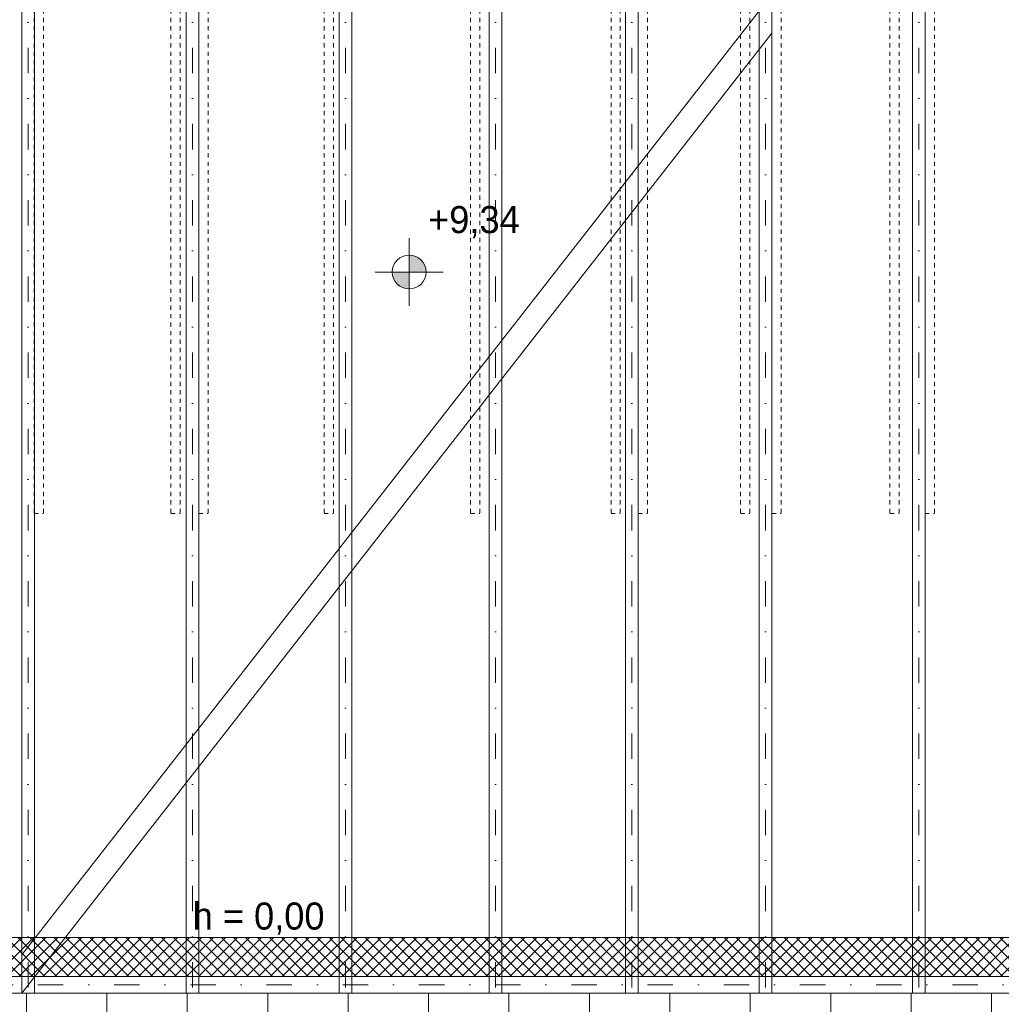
# Model space of a CAD drawing. Extents: x -440864 to -355682, y 13652 to 155872.
# Tile 170 of 179: x -429922 to -424125, y 140939 to 146756. Entities that reach past the tile are written whole.
import ezdxf

# ---------------------------------------------------------------- set-up
doc = ezdxf.new("R2010")
doc.units = 0
doc.header["$MEASUREMENT"] = 0
doc.linetypes.add('Dot & Dashed', pattern=[450, 150, -150, 0, -150])
doc.linetypes.add('Hidden Line', pattern=[50, 25, -25])
doc.layers.add('#podkład', color=252, linetype='Continuous')
doc.layers.add('INWENT RZĘDNE', color=252, linetype='Continuous')
for name, color, linetype, lineweight in [('Arch dachowki_Nr_Pióra__81', 252, 'Continuous', 9), ('Arch stropy_Nr_Pióra__3', 252, 'Continuous', 18), ('arch wypelnienia_Nr_Pióra__2', 252, 'Continuous', 13), ('INWENT KONST. DREWNIANA_Nr_Pióra__2', 252, 'Continuous', 13), ('INWENT KONST. DREWNIANA_Nr_Pióra__21', 252, 'Continuous', 9), ('INWENT RZĘDNE_Nr_Pióra__21', 252, 'Continuous', 9), ('INWENT WYMIARY_Nr_Pióra__21', 252, 'Continuous', 9)]:
    doc.layers.add(name, color=color, linetype=linetype, lineweight=lineweight)
doc.styles.add('GENERATED_STYLE_2', font='txt')

# ---------------------------------------------------------------- blocks, each defined once
blk = doc.blocks.new('Koty wysokościowe_47', base_point=(-427622.1, 136213.3))
at = {"layer": 'INWENT RZĘDNE_Nr_Pióra__21', "linetype": 'Continuous'}
for points in [[(-427622.1, 136213.3), (-427522.1, 136213.3), (-427529.7, 136251.5), (-427551.3, 136284), (-427583.8, 136305.7), (-427622.1, 136313.3)], [(-427622.1, 136213.3), (-427722.1, 136213.3), (-427714.4, 136175), (-427692.8, 136142.6), (-427660.3, 136120.9), (-427622.1, 136113.3)]]:
    blk.add_hatch(color=256, dxfattribs=at).paths.add_polyline_path(points, flags=0)
for p, q in [((-427622.1, 136013.3), (-427622.1, 136413.3)), ((-427822.1, 136213.3), (-427422.1, 136213.3))]:
    blk.add_line(p, q, dxfattribs=at)
blk.add_circle((-427622.1, 136213.3), 100, dxfattribs=at)
at = {"layer": 'INWENT RZĘDNE_Nr_Pióra__21', "insert": (-427510.3, 136413.3), "char_height": 160, "attachment_point": 7, "style": 'GENERATED_STYLE_2'}
blk.add_mtext('{+9,34}', dxfattribs=at)
blk = doc.blocks.new('poddasze nieuż.')
at = {"layer": 'arch wypelnienia_Nr_Pióra__2', "linetype": 'Continuous'}
h = blk.add_hatch(dxfattribs=at)
h.set_pattern_fill('Grid_5x5_Diagonal', color=252, style=0, pattern_type=2)
h.set_pattern_definition([(45, (0, -21948.34), (-35.355339, 35.355339), []), (135, (0, -21948.34), (35.355339, 35.355339), [])])
h.paths.add_polyline_path([(-429984.9, 110104.3), (-414994.9, 110104.3), (-414994.9, 110334.3), (-429984.9, 110334.3)], flags=0)
at = {"layer": 'Arch dachowki_Nr_Pióra__81', "color": 252, "linetype": 'Continuous'}
for p, q in [((-429882.4, 105473.2), (-429882.4, 110004.3)), ((-429407.4, 105473.2), (-429407.4, 110004.3)), ((-428932.4, 105473.2), (-428932.4, 110004.3)), ((-428457.4, 105473.2), (-428457.4, 110004.3)), ((-427982.4, 105473.2), (-427982.4, 110004.3)), ((-427507.4, 105473.2), (-427507.4, 110004.3)), ((-427032.4, 105473.2), (-427032.4, 110004.3)), ((-426557.4, 105473.2), (-426557.4, 110004.3)), ((-426082.4, 105473.2), (-426082.4, 110004.3)), ((-425607.4, 105473.2), (-425607.4, 110004.3)), ((-425132.4, 105473.2), (-425132.4, 110004.3)), ((-424657.4, 105473.2), (-424657.4, 110004.3)), ((-424182.4, 105473.2), (-424182.4, 110004.3))]:
    blk.add_line(p, q, dxfattribs=at)
at = {"layer": 'Arch stropy_Nr_Pióra__3', "color": 252, "linetype": 'Continuous'}
blk.add_line((-414994.9, 110334.3), (-429984.9, 110334.3), dxfattribs=at)
at = {"layer": 'INWENT KONST. DREWNIANA_Nr_Pióra__2', "color": 252, "linetype": 'Hidden Line'}
for p, q in [((-429837.4, 117316.5), (-429837.4, 112838.2)), ((-429782.4, 117316.5), (-429782.4, 112838.2)), ((-429029.9, 117316.5), (-429029.9, 112838.2)), ((-428974.9, 117316.5), (-428974.9, 112838.2)), ((-428864.9, 117316.5), (-428864.9, 112838.2)), ((-428809.9, 117316.5), (-428809.9, 112838.2)), ((-428124.9, 117316.5), (-428124.9, 112838.2)), ((-428069.9, 117316.5), (-428069.9, 112838.2)), ((-427259.9, 117316.5), (-427259.9, 112838.2)), ((-427204.9, 117316.5), (-427204.9, 112838.2)), ((-426429.9, 117316.5), (-426429.9, 112838.2)), ((-426374.9, 117316.5), (-426374.9, 112838.2)), ((-426269.9, 117316.5), (-426269.9, 112838.2)), ((-426214.9, 117316.5), (-426214.9, 112838.2)), ((-425664.9, 117316.5), (-425664.9, 112838.2)), ((-425609.9, 117316.5), (-425609.9, 112838.2)), ((-425479.9, 117316.5), (-425479.9, 112838.2)), ((-425424.9, 117316.5), (-425424.9, 112838.2)), ((-424782.4, 117316.5), (-424782.4, 112838.2)), ((-424727.4, 117316.5), (-424727.4, 112838.2)), ((-424574.9, 117316.5), (-424574.9, 112838.2)), ((-424519.9, 117316.5), (-424519.9, 112838.2)), ((-429837.4, 112838.2), (-429782.4, 112838.2)), ((-429029.9, 112838.2), (-428974.9, 112838.2)), ((-428864.9, 112838.2), (-428809.9, 112838.2)), ((-428124.9, 112838.2), (-428069.9, 112838.2)), ((-427259.9, 112838.2), (-427204.9, 112838.2)), ((-426429.9, 112838.2), (-426374.9, 112838.2)), ((-426269.9, 112838.2), (-426214.9, 112838.2)), ((-425664.9, 112838.2), (-425609.9, 112838.2)), ((-425479.9, 112838.2), (-425424.9, 112838.2)), ((-424782.4, 112838.2), (-424727.4, 112838.2)), ((-424574.9, 112838.2), (-424519.9, 112838.2))]:
    blk.add_line(p, q, dxfattribs=at)
at = {"layer": 'INWENT KONST. DREWNIANA_Nr_Pióra__2', "color": 252, "linetype": 'Continuous'}
for p, q in [((-429909.9, 110004.3), (-429909.9, 115904.3)), ((-429909.9, 110231.7), (-425479.9, 115904.3)), ((-429834.9, 110004.3), (-429834.9, 115904.3)), ((-428939.9, 110004.3), (-428939.9, 115904.3)), ((-428864.9, 110004.3), (-428864.9, 115904.3)), ((-428034.9, 110004.3), (-428034.9, 115904.3)), ((-427959.9, 110004.3), (-427959.9, 115904.3)), ((-427149.9, 110004.3), (-427149.9, 115904.3)), ((-427074.9, 110004.3), (-427074.9, 115904.3)), ((-426344.9, 110004.3), (-426344.9, 115904.3)), ((-426269.9, 110004.3), (-426269.9, 115904.3)), ((-425554.9, 110004.3), (-425554.9, 115904.3)), ((-425479.9, 110004.3), (-425479.9, 115904.3)), ((-424649.9, 110004.3), (-424649.9, 115904.3)), ((-424574.9, 110004.3), (-424574.9, 115904.3)), ((-429909.9, 110004.3), (-425479.9, 115676.8))]:
    blk.add_line(p, q, dxfattribs=at)
at = {"layer": 'INWENT KONST. DREWNIANA_Nr_Pióra__21', "color": 252, "linetype": 'Dot & Dashed'}
for p, q in [((-429872.4, 105537.4), (-429872.4, 115904.3)), ((-428902.4, 105537.4), (-428902.4, 115904.3)), ((-427997.4, 105537.4), (-427997.4, 115904.3)), ((-427112.4, 105537.4), (-427112.4, 115904.3)), ((-426307.4, 105537.4), (-426307.4, 115904.3)), ((-425517.4, 105537.4), (-425517.4, 115904.3)), ((-424612.4, 105537.4), (-424612.4, 115904.3)), ((-430714.9, 110054.3), (-414324.9, 110054.3))]:
    blk.add_line(p, q, dxfattribs=at)
at = {"layer": 'INWENT KONST. DREWNIANA_Nr_Pióra__21', "color": 252, "linetype": 'Continuous'}
for p, q in [((-414324.9, 110104.3), (-430714.9, 110104.3)), ((-414324.9, 110004.3), (-430714.9, 110004.3))]:
    blk.add_line(p, q, dxfattribs=at)
at = {"layer": 'INWENT RZĘDNE', "color": 252}
blk.add_blockref('Koty wysokościowe_47', (-427622.1, 114264.9), dxfattribs=at)
at = {"layer": 'INWENT WYMIARY_Nr_Pióra__21', "color": 252, "linetype": 'Continuous', "insert": (-428511.5, 110350.9), "char_height": 160, "attachment_point": 8, "style": 'GENERATED_STYLE_2'}
blk.add_mtext('{h = 0,00}', dxfattribs=at)

msp = doc.modelspace()

# ---------------------------------------------------------------- block references
at = {"layer": '#podkład', "color": 3, "lineweight": 50}
msp.add_blockref('poddasze nieuż.', (0, 31000), dxfattribs=at)

doc.saveas('drawing.dxf')
